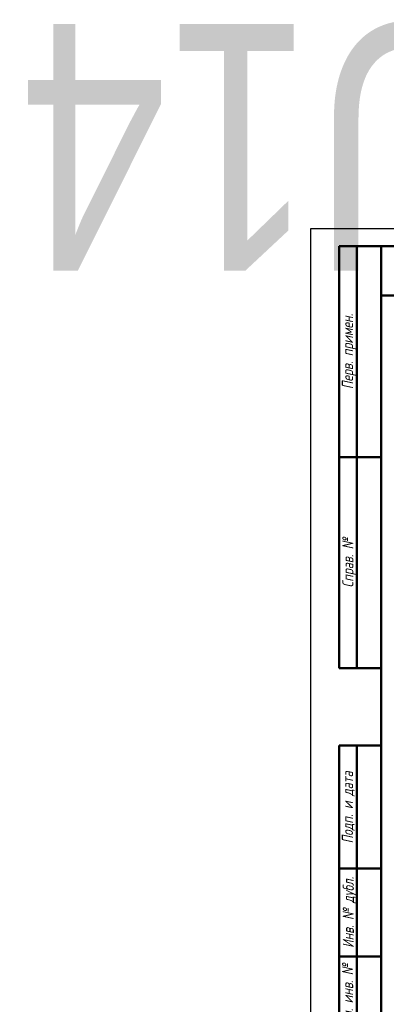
# Model space of a CAD drawing. Header units: millimetres. Extents: x -83 to 698, y -69 to 356.
# Tile 2 of 20: x -83 to 21, y 76 to 356. Entities that reach past the tile are written whole.
import ezdxf
from ezdxf.enums import TextEntityAlignment as Align

# ---------------------------------------------------------------- set-up
doc = ezdxf.new("R2018")
doc.units = ezdxf.units.MM
for name, color, linetype, lineweight in [('Кромка (ГОСТ)', 7, 'Continuous', 50), ('Обозначение (ГОСТ)', 7, 'Continuous', 25), ('Эскизная геометрия (ГОСТ)', 7, 'Continuous', 50)]:
    doc.layers.add(name, color=color, linetype=linetype, lineweight=lineweight)
doc.styles.get("Standard").update_dxf_attribs({"font": 'GOST Common Italic.ttf'})
doc.styles.add('Альтернативный текст (ГОСТ)', font='txt', dxfattribs={"width": 0.8})

# ---------------------------------------------------------------- blocks, each defined once
blk = doc.blocks.new('ГОСТ - Доп. графы 1')
at = {"layer": 'Эскизная геометрия (ГОСТ)'}
for p, q in [((-12, 0), (-12, 145)), ((-12, 145), (0, 145)), ((-7, 145), (-7, 0)), ((-12, 110), (-7, 110)), ((-7, 110), (0, 110)), ((-12, 85), (-7, 85)), ((-7, 85), (0, 85)), ((-12, 60), (-7, 60)), ((-7, 60), (0, 60)), ((-12, 25), (-7, 25)), ((-7, 25), (0, 25)), ((0, 0), (-12, 0))]:
    blk.add_line(p, q, dxfattribs=at)
at = {"layer": 'Обозначение (ГОСТ)', "char_height": 3.17, "attachment_point": 5, "rotation": 90, "style": 'Альтернативный текст (ГОСТ)'}
for s, insert, width in [('\\fGOST Common|b0|i1;\\H3.1700;Подп. и дата', (-9.37, 127.41), 34.7679), ('\\fGOST Common|b0|i1;\\H3.1700;Инв. № дубл.', (-8.95, 97.55), 24.8438), ('\\fGOST Common|b0|i1;\\H3.1700;Взам. инв. №', (-9.58, 72.53), 24.8669), ('\\fGOST Common|b0|i1;\\H3.1700;Подп. и дата', (-9.5, 42.47), 35.1486), ('\\fGOST Common|b0|i1;\\H3.1700;Инв. № подл.', (-9.5, 12.41), 24.9618)]:
    blk.add_mtext(s, dxfattribs=dict(at, insert=insert, width=width))
at = {"layer": 'Обозначение (ГОСТ)', "lineweight": 30, "width": 0.8, "flags": 17}
for tag, p in [('Подп._и_дата_2', (-3.53, 127.51)), ('Инв._номер_дубликата', (-3.41, 97.47)), ('Взамен_инв._номера', (-3.46, 72.53)), ('Подп._и_дата_1', (-3.42, 42.35)), ('ИНВЕНТАРНЫЙ_НОМЕР', (-3.33, 12.68))]:
    blk.add_attdef(tag, text='', height=3.17, rotation=90, dxfattribs=at).set_placement(p, align=Align.MIDDLE_CENTER)
blk = doc.blocks.new('ГОСТ - Доп. графы 2')
at = {"layer": 'Эскизная геометрия (ГОСТ)'}
for p, q in [((-12, 0), (-12, 120)), ((-12, 120), (0, 120)), ((-7, 0), (-7, 120)), ((-12, 60), (0, 60)), ((0, 0), (-12, 0))]:
    blk.add_line(p, q, dxfattribs=at)
at = {"layer": 'Обозначение (ГОСТ)', "char_height": 3.17, "attachment_point": 5, "rotation": 90, "style": 'Альтернативный текст (ГОСТ)'}
for s, insert, width in [('\\fGOST Common|b0|i1;\\H3.1700;Перв. примен.', (-9.19, 90.05), 60.0143), ('\\fGOST Common|b0|i1;\\H3.1700;Справ. №', (-9.1, 30), 59.9357)]:
    blk.add_mtext(s, dxfattribs=dict(at, insert=insert, width=width))
at = {"layer": 'Обозначение (ГОСТ)', "lineweight": 30, "width": 0.8, "flags": 17}
for tag, p in [('Первичная_применяемость', (-3.65, 90.03)), ('Справочный_номер', (-3.55, 30.02))]:
    blk.add_attdef(tag, text='', height=3.17, rotation=90, dxfattribs=at).set_placement(p, align=Align.MIDDLE_CENTER)
blk = doc.blocks.new('ГОСТ - Доп. графы 3')
at = {"layer": 'Эскизная геометрия (ГОСТ)'}
for p, q in [((0, 0), (70, 0)), ((70, 0), (70, -14)), ((70, -14), (0, -14))]:
    blk.add_line(p, q, dxfattribs=at)
at = {"layer": 'Обозначение (ГОСТ)', "lineweight": 30, "width": 0.8}
blk.add_attdef('ОБОЗНАЧЕНИЕ', text='', height=5, rotation=180, dxfattribs=at).set_placement((34.94, -6.97), align=Align.MIDDLE_CENTER)
blk = doc.blocks.new('Рамки ГОСТ_ граница 297x210')
at = {"layer": 'Кромка (ГОСТ)', "lineweight": 25}
for p, q in [((0, 0), (0, 297)), ((0, 297), (210, 297))]:
    blk.add_line(p, q, dxfattribs=at)
at = {"layer": 'Кромка (ГОСТ)'}
for p, q in [((205, 292), (20, 292)), ((20, 292), (20, 5))]:
    blk.add_line(p, q, dxfattribs=at)

msp = doc.modelspace()

# ---------------------------------------------------------------- block references
ref = msp.add_blockref('ГОСТ - Доп. графы 3', (20, 292))
lines = msp.add_mtext('\\W0.8000;U14 ', dxfattribs={"layer": 'Обозначение (ГОСТ)', "insert": (54.9421, 285.0324), "char_height": 70.124838, "attachment_point": 1, "rotation": 180})
ref.add_attrib('ОБОЗНАЧЕНИЕ', '', (54.9421, 285.0324)).embed_mtext(lines)
for name, p in [('Рамки ГОСТ_ граница 297x210', (0, 0)), ('ГОСТ - Доп. графы 2', (20, 172)), ('ГОСТ - Доп. графы 1', (20, 5))]:
    msp.add_blockref(name, p)

doc.saveas('drawing.dxf')
